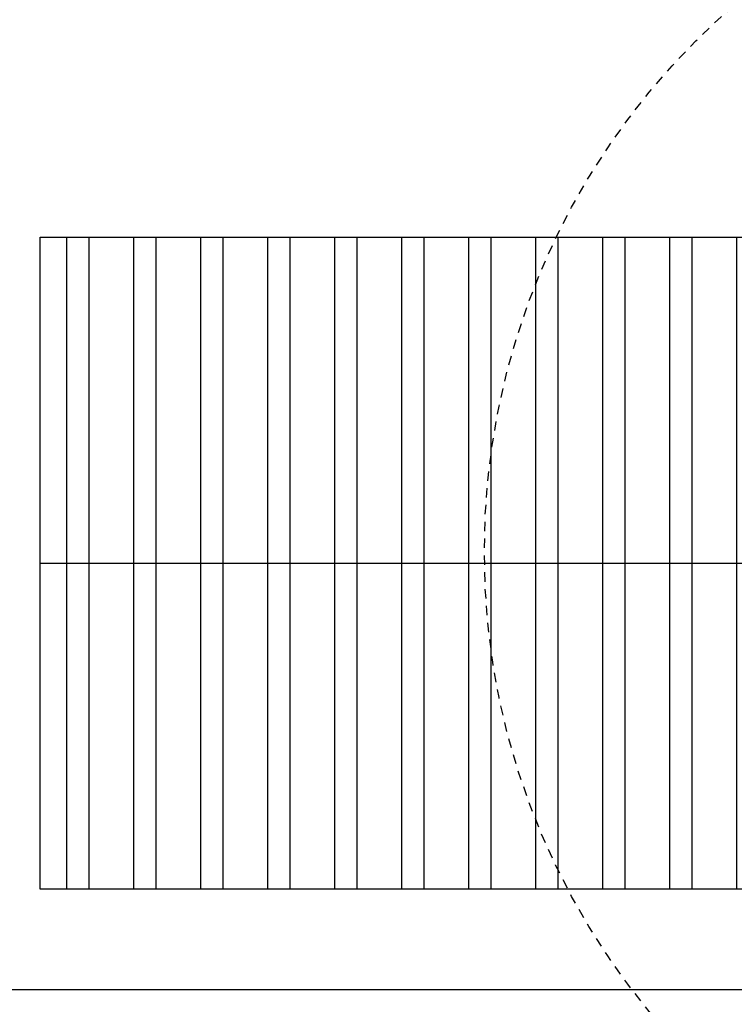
# Model space of a CAD drawing. Header units: millimetres. Extents: x 215 to 2570, y 414 to 504.
# Tile 6 of 15: x 2279 to 2289, y 450 to 463. Entities that reach past the tile are written whole.
import ezdxf

# ---------------------------------------------------------------- set-up
doc = ezdxf.new("R2010")
doc.units = ezdxf.units.MM
doc.linetypes.add('ACAD_ISO04W100', pattern=[30, 24, -3, 0, -3])
doc.linetypes.add('HIDDEN2', pattern=[0.1875, 0.125, -0.0625])
doc.layers.add('Cotas', color=3, linetype='Continuous')
doc.layers.add('PAREDE', color=6, linetype='Continuous')

msp = doc.modelspace()

# ---------------------------------------------------------------- hatches: boundary and pattern name
at = {"layer": 'PAREDE', "linetype": 'ACAD_ISO04W100'}
h = msp.add_hatch(dxfattribs=at)
h.set_pattern_fill('ANSI32', color=1, scale=0.09396, angle=45)
h.set_pattern_definition([(90, (966.1152, 195.8507), (-0.8949705, 2e-16), []), (90, (966.4135, 196.149), (-0.8949705, 2e-16), [])])
h.paths.add_polyline_path([(2304.244, 488.826), (2277.738, 488.826), (2277.738, 483.666), (2304.244, 483.666)])
h.paths.add_polyline_path([(2304.244, 483.666), (2277.738, 483.666), (2277.738, 478.506), (2304.244, 478.506)])
h.paths.add_polyline_path([(2290.74, 459.823), (2279.575, 459.823), (2279.575, 455.468), (2290.74, 455.468)])
h.paths.add_polyline_path([(2290.74, 455.468), (2279.575, 455.468), (2279.575, 451.113), (2290.74, 451.113)])
h.paths.add_polyline_path([(2278.543, 455.468), (2267.378, 455.468), (2267.378, 451.113), (2278.543, 451.113)])
h.paths.add_polyline_path([(2278.543, 459.823), (2267.378, 459.823), (2267.378, 455.468), (2278.543, 455.468)])

# ---------------------------------------------------------------- linework, layer by layer
msp.add_line((2279.575, 455.468), (2290.74, 455.468))
msp.add_lwpolyline([(2279.575, 459.823), (2290.74, 459.823), (2290.74, 451.113), (2279.575, 451.113)], close=True)
at = {"layer": 'Cotas', "color": 1, "lineweight": -2}
msp.add_line((2351.617, 449.772), (2264.171, 449.772), dxfattribs=at)
at = {"layer": 'Cotas', "linetype": 'HIDDEN2', "lineweight": 30}
msp.add_circle((2295.163, 455.619), 9.652, dxfattribs=at)

doc.saveas('drawing.dxf')
